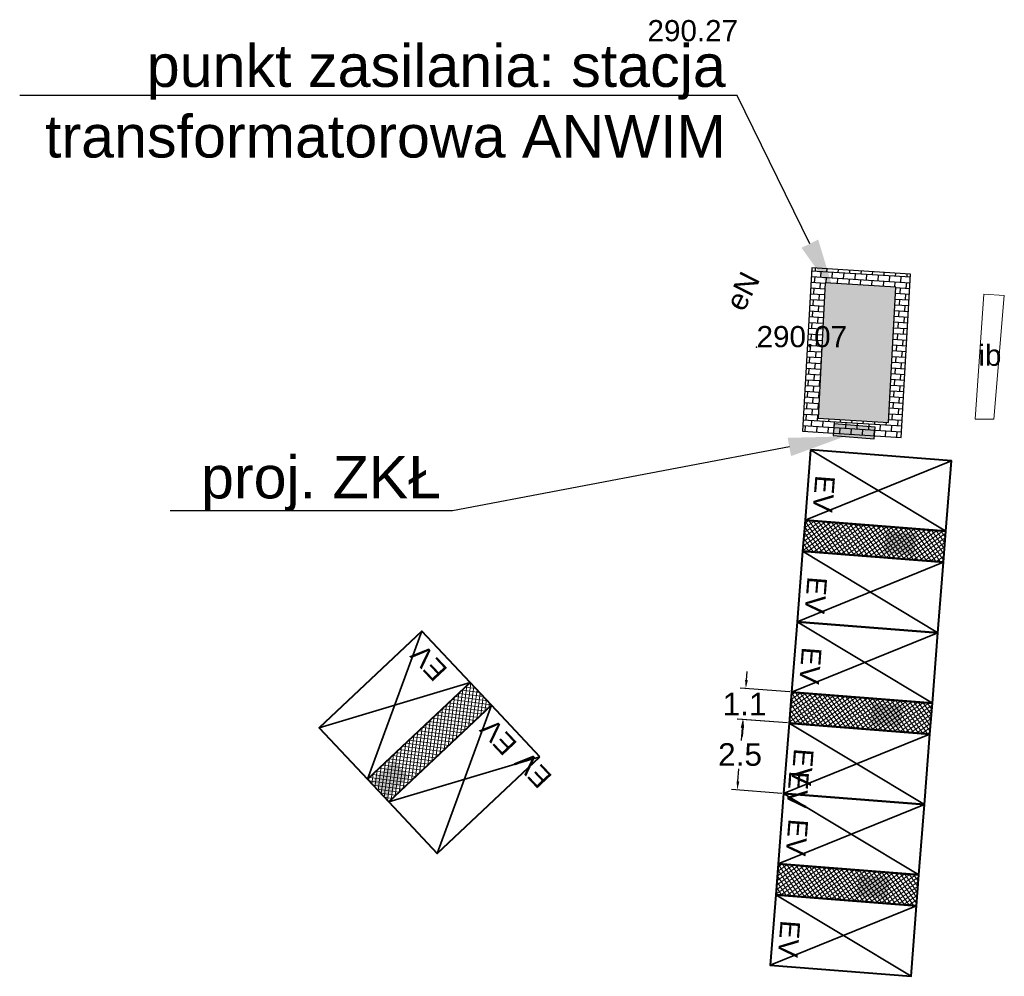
# Model space of a CAD drawing. Header units: millimetres. Extents: x 2016.5 to 2051.3, y 1716.5 to 1750.3.
import ezdxf
from ezdxf import colors
from ezdxf.entities.mleader import LeaderData, LeaderLine
from ezdxf.enums import TextEntityAlignment as Align
from ezdxf.math import Vec2, Vec3

# ---------------------------------------------------------------- set-up
doc = ezdxf.new("R2010")
doc.units = ezdxf.units.MM
for name, color, linetype in [('!!!_EV_AFIR_TRAFO', 1, 'Continuous'), ('OTSW - Wyciag narciarski', 7, 'Continuous'), ('Ładowarka', 7, 'Continuous')]:
    doc.layers.add(name, color=color, linetype=linetype)
for name, color, linetype, lineweight in [('#### trafo 1', 2, 'Continuous', 5), ('_PROelCAD_ODNOSNIKI_SZCZEGOL', 7, 'Continuous', 13), ('ANWIM_E_Urządzenia', 1, 'Continuous', 35), ('GSSIIN', 7, 'Continuous', 18), ('GSSIIN_O', 7, 'Continuous', 18)]:
    doc.layers.add(name, color=color, linetype=linetype, lineweight=lineweight)
doc.layers.add('GULEPR_O', color=1, linetype='Continuous', lineweight=0, true_color=0xff0000)
doc.styles.add('GEO-INFO', font='arial.ttf')
doc.styles.get("Standard").update_dxf_attribs({"font": 'arial.ttf'})
doc.linetypes.add('OTSW', pattern='A,5,[24,msgB.shx,S=0.8,R=318.6,X=0,Y=0],5', length=10)
doc.dimstyles.get("Standard").update_dxf_attribs({"dimtxt": 0.18, "dimasz": 0.18, "dimexe": 0.18, "dimexo": 0.0625, "dimgap": 0.09, "dimtad": 0, "dimtih": 1, "dimtoh": 1, "dimdec": 4, "dimzin": 0, "dimdsep": 46, "dimtxsty": 'Standard', "dimcen": 0.09, "dimadec": 0, "dimazin": 0, "dimtfac": 1, "dimtdec": 4, "dimtofl": 0, "dimtmove": 0, "dimatfit": 3, "dimfxl": 1, "dimtolj": 1, "dimtzin": 0, "dimarcsym": 0})

# ---------------------------------------------------------------- blocks, each defined once
blk = doc.blocks.new('*D1')
at = {"layer": '#### trafo 1', "color": 0, "linetype": 'ByBlock', "lineweight": -2, "ltscale": 0.1, "transparency": 16777216}
for p, q in [((2043.654, 1725.424), (2041.875, 1725.563)), ((2042.051, 1725.249), (2042.016, 1724.8)), ((2041.903, 1723.354), (2041.938, 1723.803)), ((2043.459, 1722.932), (2041.68, 1723.071))]:
    blk.add_line(p, q, dxfattribs=at)
at = {"layer": '#### trafo 1', "color": 0, "linetype": 'ByBlock', "ltscale": 0.1, "transparency": 16777216}
for points in [[(2042.001, 1725.253), (2042.101, 1725.245), (2042.074, 1725.548)], [(2041.853, 1723.358), (2041.953, 1723.351), (2041.879, 1723.055)]]:
    blk.add_solid(points, dxfattribs=at)
at = {"layer": 'Defpoints', "color": 0, "linetype": 'ByBlock', "ltscale": 0.1, "transparency": 16777216}
for p in [(2042.074, 1725.548), (2043.716, 1725.419), (2043.521, 1722.927)]:
    blk.add_point(p, dxfattribs=at)
at = {"layer": '#### trafo 1', "color": 0, "linetype": 'ByBlock', "lineweight": 15, "ltscale": 0.1, "transparency": 16777216, "insert": (2041.977, 1724.302), "char_height": 0.8, "attachment_point": 5}
blk.add_mtext('\\A1;2.5', dxfattribs=at)
blk = doc.blocks.new('*D2')
at = {"layer": '#### trafo 1', "color": 0, "linetype": 'ByBlock', "lineweight": -2, "ltscale": 0.1, "transparency": 16777216}
for p, q in [((2042.204, 1726.942), (2042.227, 1727.241)), ((2043.739, 1726.521), (2041.981, 1726.658)), ((2043.654, 1725.424), (2041.895, 1725.562)), ((2042.071, 1725.247), (2042.048, 1724.948))]:
    blk.add_line(p, q, dxfattribs=at)
at = {"layer": '#### trafo 1', "color": 0, "linetype": 'ByBlock', "ltscale": 0.1, "transparency": 16777216}
for points in [[(2042.154, 1726.946), (2042.254, 1726.938), (2042.18, 1726.643)], [(2042.022, 1725.251), (2042.121, 1725.243), (2042.095, 1725.546)]]:
    blk.add_solid(points, dxfattribs=at)
at = {"layer": 'Defpoints', "color": 0, "linetype": 'ByBlock', "ltscale": 0.1, "transparency": 16777216}
for p in [(2042.18, 1726.643), (2043.802, 1726.516), (2043.716, 1725.419)]:
    blk.add_point(p, dxfattribs=at)
at = {"layer": '#### trafo 1', "color": 0, "linetype": 'ByBlock', "lineweight": 15, "ltscale": 0.1, "transparency": 16777216, "insert": (2042.138, 1726.094), "char_height": 0.8, "attachment_point": 5}
blk.add_mtext('\\A1;1.1', dxfattribs=at)
blk = doc.blocks.new('ZKŁ_1')
h = blk.add_hatch(color=1)
h.dxf.hatch_style = 1
h.paths.add_polyline_path([(0, 0), (0, 0.379), (-1.322, 0.379), (-1.322, 0)])
at = {"color": 18, "lineweight": 30, "true_color": 0x000000}
blk.add_lwpolyline([(-1.322, 0), (0, 0), (0, 0.379), (-1.322, 0.379)], close=True, dxfattribs=at)

msp = doc.modelspace()

# ---------------------------------------------------------------- hatches: boundary and pattern name
at = {"layer": '!!!_EV_AFIR_TRAFO', "lineweight": 20, "true_color": 0xf26722, "transparency": 33554687}
h = msp.add_hatch(dxfattribs=at)
h.set_pattern_fill('ANSI37', color=30, angle=169.6465)
h.set_pattern_definition([(214.6464600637, (-5067375.45976, 7807067.18323), (0.0710638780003, -0.1028344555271), []), (304.6464600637, (-5067375.45976, 7807067.18323), (0.1028344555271, 0.0710638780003), [])])
h.paths.add_polyline_path([(2044.277, 1732.598), (2044.191, 1731.501), (2049.176, 1731.111), (2049.262, 1732.208)])
h = msp.add_hatch(dxfattribs=at)
h.set_pattern_fill('ANSI37', color=30, angle=37.3358)
h.set_pattern_definition([(82.3358092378, (9186604.60418, -1503568.69054), (-0.1238833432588, 0.0166708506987), []), (172.3358092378, (9186604.60418, -1503568.69054), (-0.0166708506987, -0.1238833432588), [])])
h.paths.add_polyline_path([(2033.182, 1726.051), (2032.429, 1726.853), (2028.785, 1723.429), (2029.539, 1722.627)])
h = msp.add_hatch(dxfattribs=at)
h.set_pattern_fill('ANSI37', color=30, angle=169.6465)
h.set_pattern_definition([(214.6464600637, (-5067375.93507, 7807061.10178), (0.0710638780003, -0.1028344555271), []), (304.6464600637, (-5067375.93507, 7807061.10178), (0.1028344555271, 0.0710638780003), [])])
h.paths.add_polyline_path([(2043.802, 1726.516), (2043.716, 1725.419), (2048.701, 1725.03), (2048.786, 1726.126)])
h = msp.add_hatch(dxfattribs=at)
h.set_pattern_fill('ANSI37', color=30, angle=169.6465)
h.set_pattern_definition([(214.6464600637, (-5067376.41039, 7807055.02033), (0.0710638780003, -0.1028344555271), []), (304.6464600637, (-5067376.41039, 7807055.02033), (0.1028344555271, 0.0710638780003), [])])
h.paths.add_polyline_path([(2043.326, 1720.435), (2043.241, 1719.338), (2048.225, 1718.948), (2048.311, 1720.045)])
at = {"true_color": 0xcd6928}
h = msp.add_hatch(dxfattribs=at)
h.set_pattern_fill('AR-B816', color=32, scale=0.001, angle=176.4046)
h.set_pattern_definition([(176.40464, (2230.83894, 1688.18776), (-0.0127426, -0.20280006), []), (266.40464, (2230.83894, 1688.18776), (0.19005747, -0.21554266), [0.2032, -0.2032])])
h.paths.add_polyline_path([(2047.684, 1735.533), (2048.016, 1741.316), (2044.523, 1741.536), (2044.191, 1735.753)])
h.paths.add_polyline_path([(2047.233, 1736.055), (2047.486, 1740.849), (2044.991, 1741.006), (2044.738, 1736.212)], flags=16)
h = msp.add_hatch(color=1)
h.dxf.hatch_style = 1
h.paths.add_polyline_path([(2044.738, 1736.212), (2047.233, 1736.055), (2047.486, 1740.849), (2044.991, 1741.006)])
at = {"layer": 'Ładowarka'}
h = msp.add_hatch(color=5, dxfattribs=at)
h.dxf.hatch_style = 1
h.paths.add_polyline_path([(2047.132, 1732.209), (2047.072, 1731.441), (2048.146, 1731.357), (2048.206, 1732.125)])
h = msp.add_hatch(color=5, dxfattribs=at)
h.dxf.hatch_style = 1
h.paths.add_polyline_path([(2046.656, 1726.127), (2046.596, 1725.36), (2047.671, 1725.276), (2047.731, 1726.043)])
h = msp.add_hatch(color=5, dxfattribs=at)
h.dxf.hatch_style = 1
h.paths.add_polyline_path([(2030.257, 1723.528), (2029.73, 1724.089), (2028.944, 1723.351), (2029.471, 1722.79)])
h = msp.add_hatch(color=5, dxfattribs=at)
h.dxf.hatch_style = 1
h.paths.add_polyline_path([(2046.181, 1720.046), (2046.121, 1719.278), (2047.195, 1719.194), (2047.255, 1719.962)])

# ---------------------------------------------------------------- linework, layer by layer
at = {"color": 32, "true_color": 0xcd6928, "elevation": 0.04}
msp.add_lwpolyline([(2047.684, 1735.533), (2048.016, 1741.316), (2044.523, 1741.536), (2044.191, 1735.753)], close=True, dxfattribs=at)
at = {"elevation": 0.04}
msp.add_lwpolyline([(2047.233, 1736.055), (2047.486, 1740.849), (2044.991, 1741.006), (2044.738, 1736.212)], close=True, dxfattribs=at)
for p in [(2038.702, 1749.555, 280.129), (2042.562, 1738.725, 279.931)]:
    msp.add_point(p)
at = {"layer": 'ANWIM_E_Urządzenia', "color": 3, "lineweight": 35}
for p, q in [((2044.472, 1735.09), (2049.262, 1732.208)), ((2049.457, 1734.7), (2044.277, 1732.598)), ((2044.191, 1731.501), (2048.981, 1728.619)), ((2049.176, 1731.111), (2043.996, 1729.008)), ((2043.996, 1729.008), (2048.786, 1726.126)), ((2028.785, 1723.429), (2030.717, 1728.675)), ((2048.981, 1728.619), (2043.802, 1726.516)), ((2032.429, 1726.853), (2027.073, 1725.251)), ((2031.251, 1720.805), (2033.182, 1726.051)), ((2043.716, 1725.419), (2048.506, 1722.537)), ((2048.701, 1725.03), (2043.521, 1722.927)), ((2034.894, 1724.229), (2029.539, 1722.627)), ((2043.521, 1722.927), (2048.311, 1720.045)), ((2048.506, 1722.537), (2043.326, 1720.435)), ((2043.241, 1719.338), (2048.031, 1716.456)), ((2048.225, 1718.948), (2043.046, 1716.846))]:
    msp.add_line(p, q, dxfattribs=at)
at = {"layer": 'ANWIM_E_Urządzenia', "color": 7, "lineweight": 35, "true_color": 0xffffff}
for p, q in [((2049.176, 1731.111), (2043.996, 1729.008)), ((2028.785, 1723.429), (2030.717, 1728.675)), ((2048.701, 1725.03), (2043.521, 1722.927)), ((2048.225, 1718.948), (2043.046, 1716.846))]:
    msp.add_line(p, q, dxfattribs=at)
at = {"layer": 'ANWIM_E_Urządzenia', "color": 114, "lineweight": 40, "true_color": 0x139b48}
for points in [[(2044.472, 1735.09), (2044.277, 1732.598), (2049.262, 1732.208), (2049.457, 1734.7)], [(2044.277, 1732.598), (2044.191, 1731.501), (2049.176, 1731.111), (2049.262, 1732.208)], [(2044.191, 1731.501), (2043.996, 1729.008), (2048.981, 1728.619), (2049.176, 1731.111)], [(2043.996, 1729.008), (2043.802, 1726.516), (2048.786, 1726.126), (2048.981, 1728.619)], [(2032.429, 1726.853), (2030.717, 1728.675), (2027.073, 1725.251), (2028.785, 1723.429)], [(2033.182, 1726.051), (2032.429, 1726.853), (2028.785, 1723.429), (2029.539, 1722.627)], [(2043.802, 1726.516), (2043.716, 1725.419), (2048.701, 1725.03), (2048.786, 1726.126)], [(2034.894, 1724.229), (2033.182, 1726.051), (2029.539, 1722.627), (2031.251, 1720.805)], [(2043.716, 1725.419), (2043.521, 1722.927), (2048.506, 1722.537), (2048.701, 1725.03)], [(2043.521, 1722.927), (2043.326, 1720.435), (2048.311, 1720.045), (2048.506, 1722.537)], [(2043.326, 1720.435), (2043.241, 1719.338), (2048.225, 1718.948), (2048.311, 1720.045)], [(2043.241, 1719.338), (2043.046, 1716.846), (2048.031, 1716.456), (2048.225, 1718.948)]]:
    msp.add_lwpolyline(points, close=True, dxfattribs=at)
at = {"layer": 'GSSIIN', "color": 7, "linetype": 'Continuous', "lineweight": 18, "elevation": 0.04}
msp.add_lwpolyline([(2050.602, 1740.605), (2050.302, 1736.175), (2050.962, 1736.175), (2051.332, 1740.555)], close=True, dxfattribs=at)

# ---------------------------------------------------------------- texts
at = {"layer": 'GSSIIN_O', "color": 7, "linetype": 'Continuous', "lineweight": 0, "style": 'GEO-INFO'}
msp.add_text('ib', height=0.75, dxfattribs=at).set_placement((2050.822, 1738.455, 0.66), align=Align.MIDDLE)
at = {"layer": 'GULEPR_O', "color": 1, "linetype": 'Continuous', "lineweight": 0, "true_color": 0xff0000, "style": 'GEO-INFO'}
msp.add_text('eN', height=0.75, rotation=63.0894, dxfattribs=at).set_placement((2042.067, 1740.708, 0.66), align=Align.MIDDLE_CENTER)
at = {"layer": 'OTSW - Wyciag narciarski', "linetype": 'OTSW', "lineweight": 18, "ltscale": 0.5, "style": 'GEO-INFO'}
for s, p in [('290.27', (2038.702, 1749.555, 280.129)), ('290.07', (2042.562, 1738.725, 279.931))]:
    msp.add_text(s, height=0.75, dxfattribs=at).set_placement(p)
at = {"layer": 'Ładowarka', "color": 3, "lineweight": 40, "char_height": 0.6991, "attachment_point": 1}
for insert, rotation in [((2045.343, 1734.155), 265.531), ((2045.063, 1730.566), 265.531), ((2031.151, 1726.838), 133.2203), ((2044.868, 1728.073), 265.531), ((2033.616, 1724.214), 133.2203), ((2044.587, 1724.484), 265.531), ((2044.393, 1721.992), 265.531), ((2044.112, 1718.403), 265.531)]:
    msp.add_mtext_dynamic_manual_height_columns('EV', width=0.58533, gutter_width=3.496, heights=[0], dxfattribs=dict(at, insert=insert, rotation=rotation))
at = {"layer": 'Ładowarka', "color": 7, "lineweight": 40, "true_color": 0xffffff, "char_height": 0.6991, "attachment_point": 1}
for insert, rotation in [((2045.063, 1730.566), 265.531), ((2031.151, 1726.838), 133.2203), ((2044.587, 1724.484), 265.531), ((2034.851, 1723.049), 133.2203), ((2044.423, 1723.689), 265.531), ((2044.112, 1718.403), 265.531)]:
    msp.add_mtext_dynamic_manual_height_columns('EV', width=0.58533, gutter_width=3.496, heights=[0], dxfattribs=dict(at, insert=insert, rotation=rotation))

# ---------------------------------------------------------------- dimensions: what is measured, and where the dimension line sits
at = {"layer": '#### trafo 1', "color": 6, "linetype": 'ByBlock', "lineweight": 15, "ltscale": 0.1}
for p1, p2, distance, picture, middle in [((2043.716, 1725.419), (2043.802, 1726.516), 1.626, '*D2', (2042.138, 1726.094)), ((2043.521, 1722.927), (2043.716, 1725.419), 1.647, '*D1', (2041.977, 1724.302))]:
    dim = msp.add_aligned_dim(p1=p1, p2=p2, distance=distance, dimstyle='Standard', override={"dimtxt": 0.8, "dimasz": 0.3, "dimexe": 0.2, "dimdec": 1, "dimtmove": 2}, dxfattribs=at)
    dim.commit()
    dim.dimension.update_dxf_attribs({"geometry": picture, "text_midpoint": middle})

# ---------------------------------------------------------------- next in the draw order: leaders
at = {"layer": '_PROelCAD_ODNOSNIKI_SZCZEGOL', "lineweight": 18}
ml = msp.add_multileader_mtext('Standard', dxfattribs=at)
ml.set_content('punkt zasilania: stacja\\Ptransformatorowa ANWIM', color=256)
ml.set_leader_properties()
ml.build(insert=Vec2(0, 0))
ml.multileader.update_dxf_attribs({"text_left_attachment_type": 6, "text_right_attachment_type": 6, "dogleg_length": 1, "arrow_head_size": 2})
ctx = ml.context
ctx.base_point, ctx.char_height, ctx.arrow_head_size, ctx.landing_gap_size, ctx.plane_origin = Vec3(2017.165, 1747.639, 10.1), 1.5, 2, 0.4, Vec3(2079.187, 1724.976, 10.1)
ctx.left_attachment, ctx.right_attachment, ctx.text_align_type = 6, 6, 2
notes = []
notes.append((ctx, [(0, (1, 1, 0), (2041.873, 1747.639, 10.1), (-1, 0), 0, [(0, [(2045.329, 1740.593, 10.1)], 256, [])])]))
ctx.mtext.insert, ctx.mtext.alignment, ctx.mtext.flow_direction = Vec3(2041.473, 1749.439, 10.1), 3, 5
ctx.mtext.has_bg_fill, ctx.mtext.bg_color, ctx.mtext.bg_scale_factor, ctx.mtext.bg_transparency, ctx.mtext.use_window_bg_color = 1, -939524096, 1.1, 0, 1
ml = msp.add_multileader_mtext('Standard', dxfattribs=at)
ml.set_content('proj. ZKŁ', color=256)
ml.set_leader_properties()
ml.build(insert=Vec2(0, 0))
ml.multileader.update_dxf_attribs({"text_left_attachment_type": 6, "text_right_attachment_type": 6, "dogleg_length": 0, "arrow_head_size": 2})
ctx = ml.context
ctx.base_point, ctx.char_height, ctx.arrow_head_size, ctx.landing_gap_size, ctx.plane_origin = Vec3(2022.705, 1732.931), 1.5, 2, 0.4, Vec3(2063.156, 1713.232)
ctx.left_attachment, ctx.right_attachment, ctx.text_align_type = 6, 6, 2
notes.append((ctx, [(1, (1, 1, 0), (2031.795, 1732.931), (-1, 0), 0, [(0, [(2045.687, 1735.566)], 0, [])])]))
ctx.mtext.insert, ctx.mtext.alignment, ctx.mtext.flow_direction = Vec3(2031.395, 1734.872), 3, 5
ctx.mtext.has_bg_fill, ctx.mtext.bg_color, ctx.mtext.bg_scale_factor, ctx.mtext.bg_transparency, ctx.mtext.use_window_bg_color = 1, -939524096, 1.1, 0, 1
for ctx, leaders in notes:
    for number, flags, end, landing, length, lines in leaders:
        leader = LeaderData()
        leader.index, (leader.has_last_leader_line, leader.has_dogleg_vector, leader.attachment_direction) = number, flags
        leader.last_leader_point, leader.dogleg_vector, leader.dogleg_length = Vec3(end), Vec3(landing), length
        for number, points, colour, breaks in lines:
            line = LeaderLine()
            line.index, line.vertices, line.color, line.breaks = number, Vec3.list(points), colors.encode_raw_color(colour), breaks
            leader.lines.append(line)
        ctx.leaders.append(leader)

# ---------------------------------------------------------------- next in the draw order: block references
at = {"xscale": 1.1, "yscale": 1.1, "zscale": 1.1, "rotation": 175.3248975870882}
msp.add_blockref('ZKŁ_1', (2045.312, 1736.014, 20.2), dxfattribs=at)

doc.saveas('drawing.dxf')
